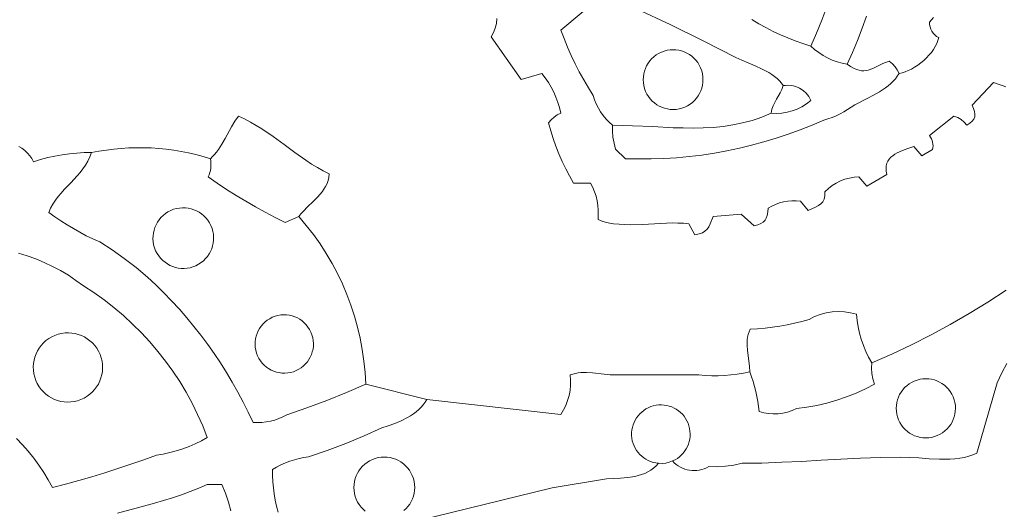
# Model space of a CAD drawing. Header units: inches. Extents: x 36.3 to 71.4, y 17.4 to 61.7.
# Tile 9 of 14: x 47.1 to 58.4, y 32.2 to 37.9. Entities that reach past the tile are written whole.
import ezdxf

# ---------------------------------------------------------------- set-up
doc = ezdxf.new("R2010")
doc.units = ezdxf.units.IN
doc.header["$MEASUREMENT"] = 0
doc.layers.add('10_CLOSED_AREAS', color=7, linetype='CONTINUOUS', lineweight=18)
doc.layers.add('20_EXACT_CIRCLES', color=7, linetype='CONTINUOUS', lineweight=18)

msp = doc.modelspace()

# ---------------------------------------------------------------- linework, layer by layer
at = {"layer": '10_CLOSED_AREAS'}
for points in [[(57.588, 37.875), (57.565, 37.849), (57.544, 37.82), (57.544, 37.793), (57.549, 37.766), (57.557, 37.74), (57.569, 37.716), (57.585, 37.694), (57.603, 37.675), (57.625, 37.658), (57.649, 37.645), (57.64, 37.61), (57.627, 37.575), (57.61, 37.541), (57.589, 37.507), (57.565, 37.473), (57.537, 37.441), (57.508, 37.409), (57.476, 37.379), (57.442, 37.352), (57.407, 37.326), (57.372, 37.302), (57.335, 37.281), (57.299, 37.264), (57.263, 37.249), (57.227, 37.238), (57.193, 37.23), (57.172, 37.199), (57.15, 37.169), (57.124, 37.14), (57.096, 37.113), (57.067, 37.088), (57.035, 37.064), (56.968, 37.019), (56.897, 36.978), (56.825, 36.94), (56.681, 36.87), (56.641, 36.84), (56.599, 36.813), (56.556, 36.787), (56.512, 36.764), (56.466, 36.742), (56.42, 36.723), (56.373, 36.706), (56.325, 36.692), (56.19, 36.633), (56.053, 36.579), (55.915, 36.529), (55.776, 36.483), (55.635, 36.44), (55.494, 36.402), (55.352, 36.368), (55.208, 36.338), (55.064, 36.312), (54.919, 36.29), (54.774, 36.273), (54.628, 36.259), (54.481, 36.25), (54.335, 36.245), (54.188, 36.244), (54.04, 36.247), (53.927, 36.359), (53.908, 36.426), (53.896, 36.495), (53.89, 36.564), (53.892, 36.634), (53.853, 36.668), (53.817, 36.705), (53.784, 36.745), (53.754, 36.787), (53.728, 36.831), (53.704, 36.878), (53.685, 36.925), (53.669, 36.975), (53.613, 37.065), (53.559, 37.156), (53.508, 37.248), (53.46, 37.342), (53.415, 37.438), (53.372, 37.534), (53.332, 37.632), (53.295, 37.731), (53.787, 38.143)], [(53.787, 38.143), (53.295, 37.731), (53.332, 37.632), (53.372, 37.534), (53.415, 37.438), (53.46, 37.342), (53.508, 37.248), (53.559, 37.156), (53.613, 37.065), (53.669, 36.975), (53.685, 36.925), (53.704, 36.878), (53.728, 36.831), (53.754, 36.787), (53.784, 36.745), (53.817, 36.705), (53.853, 36.668), (53.892, 36.634), (54.007, 36.632), (54.122, 36.628), (54.355, 36.617), (54.588, 36.605), (54.704, 36.602), (54.82, 36.6), (54.936, 36.602), (55.051, 36.608), (55.165, 36.619), (55.278, 36.636), (55.39, 36.659), (55.501, 36.689), (55.556, 36.707), (55.61, 36.727), (55.664, 36.749), (55.718, 36.774), (55.728, 36.817), (55.743, 36.858), (55.761, 36.896), (55.782, 36.933), (55.824, 37.007), (55.843, 37.047), (55.858, 37.09), (55.839, 37.118), (55.816, 37.145), (55.789, 37.171), (55.759, 37.195), (55.726, 37.218), (55.69, 37.24), (55.615, 37.28), (55.535, 37.317), (55.455, 37.351), (55.379, 37.384), (55.311, 37.415), (54.935, 37.608), (54.555, 37.793), (54.173, 37.972)], [(54.173, 37.972), (54.555, 37.793), (54.935, 37.608), (55.311, 37.415), (55.379, 37.384), (55.455, 37.351), (55.535, 37.317), (55.615, 37.28), (55.69, 37.24), (55.726, 37.218), (55.759, 37.195), (55.789, 37.171), (55.816, 37.145), (55.839, 37.118), (55.858, 37.09), (55.883, 37.093), (55.908, 37.094), (55.956, 37.09), (56.003, 37.078), (56.046, 37.059), (56.086, 37.033), (56.121, 37.001), (56.151, 36.963), (56.164, 36.942), (56.174, 36.919), (56.126, 36.88), (56.074, 36.847), (56.019, 36.819), (55.962, 36.798), (55.902, 36.782), (55.842, 36.773), (55.78, 36.77), (55.718, 36.774), (55.664, 36.749), (55.61, 36.727), (55.556, 36.707), (55.501, 36.689), (55.39, 36.659), (55.278, 36.636), (55.165, 36.619), (55.051, 36.608), (54.936, 36.602), (54.82, 36.6), (54.704, 36.602), (54.588, 36.605), (54.355, 36.617), (54.122, 36.628), (54.007, 36.632), (53.892, 36.634), (53.89, 36.564), (53.896, 36.495), (53.908, 36.426), (53.927, 36.359), (54.04, 36.247), (54.188, 36.244), (54.335, 36.245), (54.481, 36.25), (54.628, 36.259), (54.774, 36.273), (54.919, 36.29), (55.064, 36.312), (55.208, 36.338), (55.352, 36.368), (55.494, 36.402), (55.635, 36.44), (55.776, 36.483), (55.915, 36.529), (56.053, 36.579), (56.19, 36.633), (56.325, 36.692), (56.373, 36.706), (56.42, 36.723), (56.466, 36.742), (56.512, 36.764), (56.556, 36.787), (56.599, 36.813), (56.641, 36.84), (56.681, 36.87), (56.825, 36.94), (56.897, 36.978), (56.968, 37.019), (57.035, 37.064), (57.067, 37.088), (57.096, 37.113), (57.124, 37.14), (57.15, 37.169), (57.172, 37.199), (57.193, 37.23), (57.172, 37.271), (57.146, 37.308), (57.116, 37.342), (57.08, 37.371), (57.007, 37.343), (56.945, 37.314), (56.89, 37.288), (56.838, 37.269), (56.812, 37.264), (56.786, 37.261), (56.759, 37.262), (56.731, 37.267), (56.701, 37.276), (56.669, 37.29), (56.634, 37.31), (56.596, 37.336), (56.537, 37.348), (56.479, 37.364), (56.423, 37.384), (56.369, 37.409), (56.317, 37.438), (56.267, 37.47), (56.219, 37.507), (56.174, 37.546), (56.085, 37.574), (55.997, 37.605), (55.911, 37.639), (55.825, 37.676), (55.741, 37.715), (55.658, 37.758), (55.577, 37.804), (55.497, 37.852)], [(55.497, 37.852), (55.577, 37.804), (55.658, 37.758), (55.741, 37.715), (55.825, 37.676), (55.911, 37.639), (55.997, 37.605), (56.085, 37.574), (56.174, 37.546), (56.243, 37.695), (56.304, 37.846), (56.359, 37.999)], [(56.359, 37.999), (56.304, 37.846), (56.243, 37.695), (56.174, 37.546), (56.219, 37.507), (56.267, 37.47), (56.317, 37.438), (56.369, 37.409), (56.423, 37.384), (56.479, 37.364), (56.537, 37.348), (56.596, 37.336), (56.657, 37.473), (56.714, 37.611), (56.767, 37.751), (56.817, 37.892)], [(56.817, 37.892), (56.767, 37.751), (56.714, 37.611), (56.657, 37.473), (56.596, 37.336), (56.634, 37.31), (56.669, 37.29), (56.701, 37.276), (56.731, 37.267), (56.759, 37.262), (56.786, 37.261), (56.812, 37.264), (56.838, 37.269), (56.89, 37.288), (56.945, 37.314), (57.007, 37.343), (57.08, 37.371), (57.116, 37.342), (57.146, 37.308), (57.172, 37.271), (57.193, 37.23), (57.227, 37.238), (57.263, 37.249), (57.299, 37.264), (57.335, 37.281), (57.372, 37.302), (57.407, 37.326), (57.442, 37.352), (57.476, 37.379), (57.508, 37.409), (57.537, 37.441), (57.565, 37.473), (57.589, 37.507), (57.61, 37.541), (57.627, 37.575), (57.64, 37.61), (57.649, 37.645), (57.625, 37.658), (57.603, 37.675), (57.585, 37.694), (57.569, 37.716), (57.557, 37.74), (57.549, 37.766), (57.544, 37.793), (57.544, 37.82), (57.565, 37.849), (57.588, 37.875)], [(52.558, 37.862), (52.553, 37.807), (52.54, 37.753), (52.521, 37.701), (52.494, 37.652), (52.839, 37.16), (53.078, 37.23), (53.116, 37.179), (53.152, 37.126), (53.184, 37.072), (53.213, 37.015), (53.239, 36.957), (53.261, 36.897), (53.28, 36.836), (53.295, 36.774), (53.255, 36.753), (53.217, 36.727), (53.184, 36.697), (53.155, 36.662), (53.179, 36.57), (53.207, 36.48), (53.239, 36.391), (53.273, 36.303), (53.311, 36.217), (53.352, 36.132), (53.396, 36.048), (53.443, 35.966), (53.639, 35.966), (53.664, 35.917), (53.684, 35.867), (53.701, 35.815), (53.714, 35.762), (53.722, 35.709), (53.727, 35.654), (53.727, 35.6), (53.724, 35.545), (53.781, 35.524), (53.842, 35.509), (53.904, 35.498), (53.968, 35.491), (54.034, 35.487), (54.102, 35.486), (54.238, 35.49), (54.376, 35.498), (54.512, 35.505), (54.579, 35.507), (54.644, 35.506), (54.708, 35.503), (54.77, 35.496), (54.84, 35.369), (54.889, 35.38), (54.927, 35.394), (54.956, 35.413), (54.98, 35.435), (54.999, 35.463), (55.016, 35.497), (55.051, 35.58), (55.374, 35.609), (55.521, 35.475), (55.565, 35.486), (55.6, 35.5), (55.627, 35.517), (55.648, 35.537), (55.662, 35.563), (55.672, 35.594), (55.679, 35.633), (55.683, 35.678), (55.726, 35.702), (55.77, 35.721), (55.816, 35.737), (55.862, 35.749), (55.91, 35.756), (55.958, 35.76), (56.007, 35.76), (56.055, 35.756), (56.146, 35.65), (56.23, 35.687), (56.263, 35.706), (56.291, 35.726), (56.313, 35.751), (56.322, 35.765), (56.329, 35.781), (56.334, 35.799), (56.337, 35.819), (56.339, 35.867), (56.379, 35.905), (56.422, 35.938), (56.468, 35.967), (56.517, 35.991), (56.568, 36.01), (56.62, 36.024), (56.674, 36.033), (56.729, 36.037), (56.821, 35.931), (57.052, 36.065), (57.045, 36.102), (57.042, 36.136), (57.045, 36.167), (57.052, 36.195), (57.064, 36.22), (57.079, 36.243), (57.098, 36.264), (57.12, 36.282), (57.145, 36.299), (57.172, 36.315), (57.231, 36.342), (57.295, 36.366), (57.361, 36.388), (57.453, 36.282), (57.579, 36.353), (57.583, 36.374), (57.584, 36.395), (57.583, 36.416), (57.579, 36.437), (57.574, 36.458), (57.566, 36.477), (57.556, 36.496), (57.544, 36.514), (57.825, 36.739), (57.868, 36.723), (57.908, 36.699), (57.943, 36.669), (57.972, 36.634), (58.009, 36.657), (58.036, 36.681), (58.054, 36.705), (58.064, 36.731), (58.066, 36.759), (58.062, 36.791), (58.051, 36.826), (58.035, 36.865), (58.281, 37.125), (58.356, 37.099), (58.39, 37.086), (58.422, 37.077)], [(58.422, 37.077), (58.39, 37.086), (58.356, 37.099), (58.281, 37.125), (58.035, 36.865), (58.051, 36.826), (58.062, 36.791), (58.066, 36.759), (58.064, 36.731), (58.054, 36.705), (58.036, 36.681), (58.009, 36.657), (57.972, 36.634), (57.943, 36.669), (57.908, 36.699), (57.868, 36.723), (57.825, 36.739), (57.544, 36.514), (57.556, 36.496), (57.566, 36.477), (57.574, 36.458), (57.579, 36.437), (57.583, 36.416), (57.584, 36.395), (57.583, 36.374), (57.579, 36.353), (57.453, 36.282), (57.361, 36.388), (57.295, 36.366), (57.231, 36.342), (57.172, 36.315), (57.145, 36.299), (57.12, 36.282), (57.098, 36.264), (57.079, 36.243), (57.064, 36.22), (57.052, 36.195), (57.045, 36.167), (57.042, 36.136), (57.045, 36.102), (57.052, 36.065), (56.821, 35.931), (56.729, 36.037), (56.674, 36.033), (56.62, 36.024), (56.568, 36.01), (56.517, 35.991), (56.468, 35.967), (56.422, 35.938), (56.379, 35.905), (56.339, 35.867), (56.337, 35.819), (56.334, 35.799), (56.329, 35.781), (56.322, 35.765), (56.313, 35.751), (56.291, 35.726), (56.263, 35.706), (56.23, 35.687), (56.146, 35.65), (56.055, 35.756), (56.007, 35.76), (55.958, 35.76), (55.91, 35.756), (55.862, 35.749), (55.816, 35.737), (55.77, 35.721), (55.726, 35.702), (55.683, 35.678), (55.679, 35.633), (55.672, 35.594), (55.662, 35.563), (55.648, 35.537), (55.627, 35.517), (55.6, 35.5), (55.565, 35.486), (55.521, 35.475), (55.374, 35.609), (55.051, 35.58), (55.016, 35.497), (54.999, 35.463), (54.98, 35.435), (54.956, 35.413), (54.927, 35.394), (54.889, 35.38), (54.84, 35.369), (54.77, 35.496), (54.708, 35.503), (54.644, 35.506), (54.579, 35.507), (54.512, 35.505), (54.376, 35.498), (54.238, 35.49), (54.102, 35.486), (54.034, 35.487), (53.968, 35.491), (53.904, 35.498), (53.842, 35.509), (53.781, 35.524), (53.724, 35.545), (53.727, 35.6), (53.727, 35.654), (53.722, 35.709), (53.714, 35.762), (53.701, 35.815), (53.684, 35.867), (53.664, 35.917), (53.639, 35.966), (53.443, 35.966), (53.396, 36.048), (53.352, 36.132), (53.311, 36.217), (53.273, 36.303), (53.239, 36.391), (53.207, 36.48), (53.179, 36.57), (53.155, 36.662), (53.184, 36.697), (53.217, 36.727), (53.255, 36.753), (53.295, 36.774), (53.28, 36.836), (53.261, 36.897), (53.239, 36.957), (53.213, 37.015), (53.184, 37.072), (53.152, 37.126), (53.116, 37.179), (53.078, 37.23), (52.839, 37.16), (52.494, 37.652), (52.521, 37.701), (52.54, 37.753), (52.553, 37.807), (52.558, 37.862)], [(47.051, 36.389), (47.086, 36.367), (47.119, 36.341), (47.149, 36.313), (47.176, 36.282), (47.2, 36.248), (47.221, 36.212), (47.302, 36.238), (47.384, 36.26), (47.467, 36.278), (47.55, 36.293), (47.634, 36.305), (47.718, 36.313), (47.803, 36.317), (47.888, 36.318), (47.973, 36.334), (48.059, 36.347), (48.145, 36.358), (48.231, 36.366), (48.318, 36.372), (48.404, 36.374), (48.491, 36.374), (48.577, 36.371), (48.663, 36.365), (48.749, 36.356), (48.835, 36.345), (48.92, 36.331), (49.005, 36.314), (49.09, 36.295), (49.174, 36.272), (49.257, 36.247), (49.283, 36.271), (49.306, 36.296), (49.329, 36.324), (49.35, 36.353), (49.389, 36.416), (49.426, 36.482), (49.499, 36.616), (49.538, 36.68), (49.58, 36.739), (49.65, 36.706), (49.719, 36.67), (49.786, 36.631), (49.851, 36.59), (49.98, 36.502), (50.106, 36.411), (50.232, 36.318), (50.359, 36.229), (50.424, 36.186), (50.49, 36.145), (50.558, 36.107), (50.627, 36.072), (50.623, 36.032), (50.614, 35.995), (50.602, 35.96), (50.585, 35.927), (50.566, 35.895), (50.544, 35.865), (50.494, 35.807), (50.438, 35.751), (50.381, 35.696), (50.325, 35.64), (50.299, 35.61), (50.275, 35.58), (50.362, 35.478), (50.444, 35.373), (50.521, 35.265), (50.593, 35.153), (50.66, 35.039), (50.722, 34.923), (50.778, 34.803), (50.83, 34.682), (50.876, 34.558), (50.918, 34.433), (50.953, 34.306), (50.983, 34.177), (51.008, 34.046), (51.027, 33.915), (51.04, 33.782), (51.048, 33.649), (51.75, 33.473), (53.295, 33.299), (53.326, 33.351), (53.352, 33.404), (53.373, 33.46), (53.39, 33.517), (53.401, 33.575), (53.407, 33.635), (53.408, 33.694), (53.404, 33.754), (53.433, 33.765), (53.464, 33.772), (53.495, 33.778), (53.526, 33.781), (53.592, 33.782), (53.659, 33.778), (53.795, 33.763), (53.862, 33.757), (53.927, 33.754), (54.886, 33.754), (54.96, 33.748), (55.034, 33.745), (55.107, 33.745), (55.181, 33.748), (55.254, 33.754), (55.327, 33.763), (55.4, 33.775), (55.472, 33.789), (55.469, 33.853), (55.461, 33.916), (55.445, 34.038), (55.441, 34.098), (55.443, 34.159), (55.447, 34.189), (55.454, 34.22), (55.464, 34.25), (55.477, 34.281), (55.563, 34.287), (55.648, 34.295), (55.734, 34.305), (55.819, 34.318), (55.904, 34.334), (55.988, 34.352), (56.072, 34.372), (56.155, 34.395), (56.219, 34.427), (56.285, 34.452), (56.353, 34.47), (56.422, 34.481), (56.492, 34.485), (56.562, 34.482), (56.632, 34.472), (56.701, 34.455), (56.709, 34.381), (56.72, 34.308), (56.736, 34.236), (56.756, 34.165), (56.781, 34.095), (56.809, 34.026), (56.841, 33.96), (56.877, 33.895), (57.108, 33.995), (57.336, 34.103), (57.561, 34.216), (57.783, 34.336), (58.001, 34.462), (58.215, 34.595), (58.426, 34.733)], [(50.039, 32.174), (50.021, 32.243), (50.005, 32.312), (49.993, 32.382), (49.983, 32.453), (49.977, 32.523), (49.973, 32.594), (49.973, 32.666), (50.021, 32.693), (50.071, 32.718), (50.122, 32.74), (50.173, 32.759), (50.226, 32.777), (50.279, 32.791), (50.333, 32.803), (50.388, 32.812), (50.604, 32.884), (50.817, 32.964), (51.028, 33.051), (51.234, 33.146), (51.306, 33.169), (51.381, 33.195), (51.457, 33.227), (51.53, 33.264), (51.565, 33.284), (51.598, 33.306), (51.63, 33.329), (51.659, 33.355), (51.687, 33.382), (51.711, 33.41), (51.732, 33.441), (51.75, 33.473), (51.048, 33.649), (50.824, 33.551), (50.598, 33.46), (50.369, 33.374), (50.138, 33.295), (50.093, 33.271), (50.046, 33.251), (49.999, 33.235), (49.95, 33.222), (49.9, 33.212), (49.85, 33.207), (49.8, 33.205), (49.749, 33.206), (49.694, 33.325), (49.635, 33.442), (49.574, 33.557), (49.51, 33.671), (49.444, 33.783), (49.374, 33.893), (49.302, 34.001), (49.227, 34.107), (49.149, 34.212), (49.068, 34.314), (48.985, 34.414), (48.9, 34.512), (48.811, 34.609), (48.721, 34.702), (48.628, 34.794), (48.532, 34.883), (48.402, 34.994), (48.266, 35.098), (48.126, 35.196), (47.982, 35.288), (47.905, 35.323), (47.828, 35.36), (47.753, 35.4), (47.679, 35.441), (47.606, 35.485), (47.535, 35.531), (47.465, 35.579), (47.396, 35.629), (47.417, 35.678), (47.443, 35.724), (47.472, 35.768), (47.503, 35.811), (47.537, 35.851), (47.573, 35.891), (47.648, 35.969), (47.721, 36.048), (47.756, 36.088), (47.789, 36.13), (47.819, 36.173), (47.846, 36.219), (47.869, 36.267), (47.888, 36.318), (47.803, 36.317), (47.718, 36.313), (47.634, 36.305), (47.55, 36.293), (47.467, 36.278), (47.384, 36.26), (47.302, 36.238), (47.221, 36.212), (47.2, 36.248), (47.176, 36.282), (47.149, 36.313), (47.119, 36.341), (47.086, 36.367), (47.051, 36.389)], [(47.045, 35.159), (47.146, 35.128), (47.245, 35.092), (47.342, 35.051), (47.437, 35.006), (47.53, 34.957), (47.621, 34.903), (47.709, 34.845), (47.794, 34.783), (47.916, 34.704), (48.033, 34.62), (48.147, 34.531), (48.256, 34.439), (48.362, 34.341), (48.463, 34.24), (48.56, 34.135), (48.653, 34.026), (48.741, 33.913), (48.825, 33.797), (48.904, 33.677), (48.977, 33.554), (49.046, 33.428), (49.11, 33.299), (49.169, 33.167), (49.222, 33.033), (49.154, 32.995), (49.083, 32.961), (49.012, 32.931), (48.939, 32.904), (48.865, 32.88), (48.79, 32.86), (48.714, 32.843), (48.637, 32.83), (48.489, 32.776), (48.341, 32.725), (48.192, 32.675), (48.042, 32.627), (47.892, 32.581), (47.741, 32.537), (47.589, 32.495), (47.437, 32.455), (47.389, 32.544), (47.337, 32.63), (47.281, 32.714), (47.222, 32.796), (47.159, 32.874), (47.093, 32.95), (47.023, 33.023)], [(58.426, 34.733), (58.215, 34.595), (58.001, 34.462), (57.783, 34.336), (57.561, 34.216), (57.336, 34.103), (57.108, 33.995), (56.877, 33.895), (56.875, 33.832), (56.88, 33.77), (56.892, 33.709), (56.911, 33.649), (56.805, 33.595), (56.697, 33.545), (56.587, 33.502), (56.475, 33.463), (56.361, 33.431), (56.246, 33.403), (56.129, 33.382), (56.011, 33.366), (55.96, 33.343), (55.907, 33.326), (55.853, 33.314), (55.798, 33.307), (55.743, 33.305), (55.688, 33.309), (55.633, 33.318), (55.579, 33.333), (55.573, 33.391), (55.565, 33.45), (55.542, 33.565), (55.511, 33.678), (55.493, 33.734), (55.472, 33.789), (55.4, 33.775), (55.327, 33.763), (55.254, 33.754), (55.181, 33.748), (55.107, 33.745), (55.034, 33.745), (54.96, 33.748), (54.886, 33.754), (53.927, 33.754), (53.862, 33.757), (53.795, 33.763), (53.659, 33.778), (53.592, 33.782), (53.526, 33.781), (53.495, 33.778), (53.464, 33.772), (53.433, 33.765), (53.404, 33.754), (53.408, 33.694), (53.407, 33.635), (53.401, 33.575), (53.39, 33.517), (53.373, 33.46), (53.352, 33.404), (53.326, 33.351), (53.295, 33.299), (51.75, 33.473), (51.732, 33.441), (51.711, 33.41), (51.687, 33.382), (51.659, 33.355), (51.63, 33.329), (51.598, 33.306), (51.565, 33.284), (51.53, 33.264), (51.457, 33.227), (51.381, 33.195), (51.306, 33.169), (51.234, 33.146), (51.028, 33.051), (50.817, 32.964), (50.604, 32.884), (50.388, 32.812), (50.333, 32.803), (50.279, 32.791), (50.226, 32.777), (50.173, 32.759), (50.122, 32.74), (50.071, 32.718), (50.021, 32.693), (49.973, 32.666), (49.973, 32.594), (49.977, 32.523), (49.983, 32.453), (49.993, 32.382), (50.005, 32.312), (50.021, 32.243), (50.039, 32.174)], [(58.435, 33.888), (58.377, 33.777), (58.324, 33.663), (58.089, 32.854), (58.044, 32.833), (57.996, 32.817), (57.945, 32.804), (57.891, 32.795), (57.835, 32.789), (57.777, 32.785), (57.658, 32.784), (57.538, 32.789), (57.421, 32.797), (57.309, 32.803), (57.206, 32.806), (56.977, 32.803), (56.749, 32.795), (56.521, 32.784), (56.294, 32.771), (56.067, 32.758), (55.84, 32.747), (55.613, 32.739), (55.386, 32.736), (55.29, 32.714), (55.194, 32.701), (55.097, 32.696), (54.999, 32.699), (54.973, 32.685), (54.946, 32.673), (54.919, 32.664), (54.891, 32.657), (54.863, 32.653), (54.835, 32.651), (54.807, 32.652), (54.779, 32.655), (54.752, 32.66), (54.725, 32.668), (54.698, 32.678), (54.673, 32.69), (54.648, 32.705), (54.625, 32.722), (54.603, 32.741), (54.583, 32.763), (54.544, 32.749), (54.504, 32.739), (54.463, 32.735), (54.422, 32.736), (54.394, 32.705), (54.364, 32.679), (54.332, 32.656), (54.298, 32.636), (54.262, 32.619), (54.225, 32.605), (54.187, 32.594), (54.147, 32.584), (54.066, 32.571), (53.983, 32.564), (53.821, 32.557), (53.195, 32.452), (51.457, 32.026)], [(51.457, 32.026), (53.195, 32.452), (53.821, 32.557), (53.983, 32.564), (54.066, 32.571), (54.147, 32.584), (54.187, 32.594), (54.225, 32.605), (54.262, 32.619), (54.298, 32.636), (54.332, 32.656), (54.364, 32.679), (54.394, 32.705), (54.422, 32.736), (54.39, 32.74), (54.36, 32.746), (54.33, 32.756), (54.302, 32.767), (54.276, 32.782), (54.251, 32.798), (54.227, 32.817), (54.205, 32.837), (54.185, 32.86), (54.168, 32.884), (54.152, 32.91), (54.139, 32.937), (54.128, 32.965), (54.119, 32.995), (54.114, 33.025), (54.111, 33.057), (54.111, 33.089), (54.114, 33.12), (54.12, 33.15), (54.128, 33.179), (54.139, 33.207), (54.152, 33.234), (54.168, 33.26), (54.185, 33.284), (54.205, 33.306), (54.227, 33.327), (54.251, 33.346), (54.276, 33.362), (54.303, 33.377), (54.331, 33.389), (54.361, 33.398), (54.392, 33.405), (54.423, 33.408), (54.454, 33.409), (54.485, 33.407), (54.515, 33.403), (54.544, 33.395), (54.573, 33.385), (54.6, 33.373), (54.626, 33.358), (54.651, 33.341), (54.674, 33.322), (54.696, 33.301), (54.715, 33.278), (54.733, 33.253), (54.748, 33.226), (54.761, 33.198), (54.771, 33.168), (54.779, 33.137), (54.783, 33.107), (54.785, 33.076), (54.784, 33.045), (54.78, 33.015), (54.774, 32.986), (54.765, 32.957), (54.754, 32.93), (54.74, 32.903), (54.724, 32.878), (54.705, 32.854), (54.685, 32.832), (54.662, 32.811), (54.638, 32.793), (54.611, 32.777), (54.583, 32.763), (54.603, 32.741), (54.625, 32.722), (54.648, 32.705), (54.673, 32.69), (54.698, 32.678), (54.725, 32.668), (54.752, 32.66), (54.779, 32.655), (54.807, 32.652), (54.835, 32.651), (54.863, 32.653), (54.891, 32.657), (54.919, 32.664), (54.946, 32.673), (54.973, 32.685), (54.999, 32.699), (55.097, 32.696), (55.194, 32.701), (55.29, 32.714), (55.386, 32.736), (55.613, 32.739), (55.84, 32.747), (56.067, 32.758), (56.294, 32.771), (56.521, 32.784), (56.749, 32.795), (56.977, 32.803), (57.206, 32.806), (57.309, 32.803), (57.421, 32.797), (57.538, 32.789), (57.658, 32.784), (57.777, 32.785), (57.835, 32.789), (57.891, 32.795), (57.945, 32.804), (57.996, 32.817), (58.044, 32.833), (58.089, 32.854), (58.324, 33.663), (58.377, 33.777), (58.435, 33.888)], [(48.189, 32.162), (48.401, 32.22), (48.613, 32.277), (48.822, 32.339), (48.924, 32.373), (49.026, 32.409), (49.125, 32.448), (49.222, 32.49), (49.391, 32.49), (49.431, 32.391), (49.465, 32.289), (49.493, 32.186)]]:
    msp.add_lwpolyline(points, dxfattribs=at)
for points in [[(55.858, 37.09), (55.843, 37.047), (55.824, 37.007), (55.782, 36.933), (55.761, 36.896), (55.743, 36.858), (55.728, 36.817), (55.718, 36.774), (55.78, 36.77), (55.842, 36.773), (55.902, 36.782), (55.962, 36.798), (56.019, 36.819), (56.074, 36.847), (56.126, 36.88), (56.174, 36.919), (56.164, 36.942), (56.151, 36.963), (56.121, 37.001), (56.086, 37.033), (56.046, 37.059), (56.003, 37.078), (55.956, 37.09), (55.908, 37.094), (55.883, 37.093)], [(50.275, 35.58), (50.299, 35.61), (50.325, 35.64), (50.381, 35.696), (50.438, 35.751), (50.494, 35.807), (50.544, 35.865), (50.566, 35.895), (50.585, 35.927), (50.602, 35.96), (50.614, 35.995), (50.623, 36.032), (50.627, 36.072), (50.558, 36.107), (50.49, 36.145), (50.424, 36.186), (50.359, 36.229), (50.232, 36.318), (50.106, 36.411), (49.98, 36.502), (49.851, 36.59), (49.786, 36.631), (49.719, 36.67), (49.65, 36.706), (49.58, 36.739), (49.538, 36.68), (49.499, 36.616), (49.426, 36.482), (49.389, 36.416), (49.35, 36.353), (49.329, 36.324), (49.306, 36.296), (49.283, 36.271), (49.257, 36.247), (49.262, 36.22), (49.264, 36.194), (49.264, 36.167), (49.261, 36.14), (49.257, 36.113), (49.25, 36.087), (49.242, 36.062), (49.231, 36.037), (49.337, 35.964), (49.445, 35.893), (49.554, 35.824), (49.665, 35.757), (49.776, 35.693), (49.889, 35.631), (50.003, 35.571), (50.119, 35.513)], [(50.275, 35.58), (50.119, 35.513), (50.003, 35.571), (49.889, 35.631), (49.776, 35.693), (49.665, 35.757), (49.554, 35.824), (49.445, 35.893), (49.337, 35.964), (49.231, 36.037), (49.242, 36.062), (49.25, 36.087), (49.257, 36.113), (49.261, 36.14), (49.264, 36.167), (49.264, 36.194), (49.262, 36.22), (49.257, 36.247), (49.174, 36.272), (49.09, 36.295), (49.005, 36.314), (48.92, 36.331), (48.835, 36.345), (48.749, 36.356), (48.663, 36.365), (48.577, 36.371), (48.491, 36.374), (48.404, 36.374), (48.318, 36.372), (48.231, 36.366), (48.145, 36.358), (48.059, 36.347), (47.973, 36.334), (47.888, 36.318), (47.869, 36.267), (47.846, 36.219), (47.819, 36.173), (47.789, 36.13), (47.756, 36.088), (47.721, 36.048), (47.648, 35.969), (47.573, 35.891), (47.537, 35.851), (47.503, 35.811), (47.472, 35.768), (47.443, 35.724), (47.417, 35.678), (47.396, 35.629), (47.465, 35.579), (47.535, 35.531), (47.606, 35.485), (47.679, 35.441), (47.753, 35.4), (47.828, 35.36), (47.905, 35.323), (47.982, 35.288), (48.126, 35.196), (48.266, 35.098), (48.402, 34.994), (48.532, 34.883), (48.628, 34.794), (48.721, 34.702), (48.811, 34.609), (48.9, 34.512), (48.985, 34.414), (49.068, 34.314), (49.149, 34.212), (49.227, 34.107), (49.302, 34.001), (49.374, 33.893), (49.444, 33.783), (49.51, 33.671), (49.574, 33.557), (49.635, 33.442), (49.694, 33.325), (49.749, 33.206), (49.8, 33.205), (49.85, 33.207), (49.9, 33.212), (49.95, 33.222), (49.999, 33.235), (50.046, 33.251), (50.093, 33.271), (50.138, 33.295), (50.369, 33.374), (50.598, 33.46), (50.824, 33.551), (51.048, 33.649), (51.04, 33.782), (51.027, 33.915), (51.008, 34.046), (50.983, 34.177), (50.953, 34.306), (50.918, 34.433), (50.876, 34.558), (50.83, 34.682), (50.778, 34.803), (50.722, 34.923), (50.66, 35.039), (50.593, 35.153), (50.521, 35.265), (50.444, 35.373), (50.362, 35.478)], [(56.911, 33.649), (56.892, 33.709), (56.88, 33.77), (56.875, 33.832), (56.877, 33.895), (56.841, 33.96), (56.809, 34.026), (56.781, 34.095), (56.756, 34.165), (56.736, 34.236), (56.72, 34.308), (56.709, 34.381), (56.701, 34.455), (56.632, 34.472), (56.562, 34.482), (56.492, 34.485), (56.422, 34.481), (56.353, 34.47), (56.285, 34.452), (56.219, 34.427), (56.155, 34.395), (56.072, 34.372), (55.988, 34.352), (55.904, 34.334), (55.819, 34.318), (55.734, 34.305), (55.648, 34.295), (55.563, 34.287), (55.477, 34.281), (55.464, 34.25), (55.454, 34.22), (55.447, 34.189), (55.443, 34.159), (55.441, 34.098), (55.445, 34.038), (55.461, 33.916), (55.469, 33.853), (55.472, 33.789), (55.493, 33.734), (55.511, 33.678), (55.542, 33.565), (55.565, 33.45), (55.573, 33.391), (55.579, 33.333), (55.633, 33.318), (55.688, 33.309), (55.743, 33.305), (55.798, 33.307), (55.853, 33.314), (55.907, 33.326), (55.96, 33.343), (56.011, 33.366), (56.129, 33.382), (56.246, 33.403), (56.361, 33.431), (56.475, 33.463), (56.587, 33.502), (56.697, 33.545), (56.805, 33.595)]]:
    msp.add_lwpolyline(points, close=True, dxfattribs=at)
at = {"layer": '20_EXACT_CIRCLES'}
for points in [[(54.272, 37.024), (54.259, 37.058), (54.251, 37.091), (54.246, 37.125), (54.244, 37.158), (54.246, 37.192), (54.25, 37.225), (54.258, 37.257), (54.269, 37.288), (54.283, 37.318), (54.3, 37.347), (54.319, 37.374), (54.341, 37.399), (54.366, 37.422), (54.393, 37.443), (54.422, 37.461), (54.454, 37.476), (54.487, 37.488), (54.521, 37.497), (54.554, 37.502), (54.588, 37.504), (54.621, 37.502), (54.654, 37.497), (54.686, 37.49), (54.718, 37.479), (54.748, 37.465), (54.776, 37.448), (54.803, 37.429), (54.828, 37.407), (54.851, 37.382), (54.872, 37.355), (54.89, 37.326), (54.906, 37.294), (54.918, 37.261), (54.926, 37.227), (54.932, 37.193), (54.933, 37.16), (54.932, 37.126), (54.927, 37.094), (54.919, 37.061), (54.908, 37.03), (54.894, 37), (54.878, 36.971), (54.858, 36.944), (54.836, 36.919), (54.812, 36.896), (54.785, 36.876), (54.755, 36.857), (54.723, 36.842), (54.69, 36.83), (54.657, 36.821), (54.623, 36.816), (54.589, 36.814), (54.556, 36.816), (54.523, 36.821), (54.491, 36.829), (54.46, 36.84), (54.43, 36.853), (54.401, 36.87), (54.374, 36.89), (54.349, 36.912), (54.326, 36.936), (54.305, 36.963), (54.287, 36.993)], [(48.627, 35.187), (48.614, 35.221), (48.604, 35.254), (48.598, 35.288), (48.596, 35.323), (48.597, 35.357), (48.601, 35.39), (48.608, 35.423), (48.618, 35.455), (48.631, 35.486), (48.647, 35.515), (48.666, 35.543), (48.688, 35.569), (48.713, 35.593), (48.74, 35.615), (48.769, 35.634), (48.801, 35.65), (48.834, 35.664), (48.868, 35.673), (48.902, 35.679), (48.936, 35.682), (48.97, 35.681), (49.003, 35.677), (49.036, 35.67), (49.068, 35.659), (49.099, 35.646), (49.128, 35.63), (49.156, 35.611), (49.182, 35.589), (49.206, 35.565), (49.228, 35.538), (49.247, 35.509), (49.264, 35.477), (49.277, 35.444), (49.286, 35.41), (49.292, 35.376), (49.295, 35.342), (49.294, 35.308), (49.29, 35.274), (49.283, 35.241), (49.273, 35.209), (49.26, 35.179), (49.243, 35.149), (49.224, 35.121), (49.203, 35.095), (49.178, 35.071), (49.151, 35.049), (49.122, 35.03), (49.09, 35.014), (49.057, 35.001), (49.023, 34.991), (48.989, 34.985), (48.955, 34.982), (48.921, 34.983), (48.888, 34.987), (48.855, 34.994), (48.823, 35.005), (48.792, 35.018), (48.762, 35.034), (48.735, 35.053), (48.708, 35.075), (48.684, 35.099), (48.663, 35.126), (48.644, 35.156)], [(49.789, 34.006), (49.78, 34.039), (49.774, 34.073), (49.772, 34.106), (49.773, 34.139), (49.777, 34.171), (49.785, 34.203), (49.795, 34.233), (49.808, 34.263), (49.824, 34.291), (49.842, 34.317), (49.864, 34.342), (49.887, 34.365), (49.913, 34.385), (49.941, 34.403), (49.971, 34.419), (50.003, 34.431), (50.036, 34.44), (50.07, 34.446), (50.103, 34.448), (50.136, 34.447), (50.168, 34.443), (50.2, 34.436), (50.23, 34.425), (50.26, 34.412), (50.288, 34.396), (50.314, 34.378), (50.339, 34.357), (50.362, 34.333), (50.382, 34.307), (50.4, 34.279), (50.416, 34.249), (50.428, 34.217), (50.437, 34.184), (50.443, 34.151), (50.445, 34.118), (50.444, 34.085), (50.44, 34.052), (50.432, 34.021), (50.422, 33.99), (50.409, 33.961), (50.393, 33.932), (50.375, 33.906), (50.354, 33.881), (50.33, 33.859), (50.304, 33.838), (50.276, 33.82), (50.246, 33.805), (50.214, 33.792), (50.181, 33.783), (50.148, 33.778), (50.115, 33.775), (50.082, 33.776), (50.049, 33.781), (50.018, 33.788), (49.987, 33.798), (49.957, 33.811), (49.929, 33.827), (49.903, 33.846), (49.878, 33.867), (49.855, 33.89), (49.835, 33.916), (49.817, 33.944), (49.802, 33.974)], [(47.246, 33.691), (47.233, 33.729), (47.224, 33.768), (47.218, 33.808), (47.217, 33.847), (47.219, 33.885), (47.226, 33.923), (47.235, 33.96), (47.249, 33.996), (47.265, 34.031), (47.285, 34.064), (47.308, 34.095), (47.334, 34.123), (47.363, 34.15), (47.395, 34.173), (47.429, 34.194), (47.466, 34.211), (47.505, 34.224), (47.544, 34.233), (47.583, 34.239), (47.622, 34.24), (47.661, 34.237), (47.699, 34.231), (47.736, 34.222), (47.772, 34.208), (47.807, 34.192), (47.839, 34.172), (47.87, 34.149), (47.899, 34.123), (47.925, 34.094), (47.949, 34.062), (47.969, 34.028), (47.986, 33.991), (48, 33.952), (48.009, 33.913), (48.014, 33.874), (48.016, 33.835), (48.013, 33.796), (48.007, 33.758), (47.997, 33.721), (47.984, 33.685), (47.967, 33.65), (47.947, 33.618), (47.924, 33.587), (47.898, 33.558), (47.869, 33.532), (47.838, 33.508), (47.803, 33.488), (47.766, 33.471), (47.727, 33.457), (47.688, 33.448), (47.649, 33.443), (47.61, 33.441), (47.572, 33.444), (47.534, 33.45), (47.496, 33.46), (47.461, 33.473), (47.426, 33.49), (47.393, 33.51), (47.362, 33.533), (47.334, 33.559), (47.307, 33.588), (47.284, 33.619), (47.263, 33.654)], [(57.186, 33.237), (57.175, 33.27), (57.166, 33.303), (57.161, 33.337), (57.16, 33.37), (57.161, 33.403), (57.166, 33.436), (57.174, 33.467), (57.185, 33.498), (57.199, 33.528), (57.215, 33.556), (57.234, 33.583), (57.256, 33.608), (57.281, 33.63), (57.308, 33.651), (57.337, 33.669), (57.368, 33.684), (57.401, 33.696), (57.434, 33.704), (57.468, 33.709), (57.501, 33.711), (57.534, 33.709), (57.567, 33.704), (57.599, 33.697), (57.629, 33.686), (57.659, 33.672), (57.687, 33.655), (57.714, 33.636), (57.739, 33.614), (57.762, 33.59), (57.782, 33.563), (57.8, 33.534), (57.815, 33.502), (57.827, 33.469), (57.836, 33.436), (57.841, 33.403), (57.842, 33.369), (57.84, 33.336), (57.836, 33.304), (57.828, 33.272), (57.817, 33.241), (57.803, 33.211), (57.787, 33.183), (57.767, 33.156), (57.745, 33.132), (57.721, 33.109), (57.694, 33.088), (57.665, 33.07), (57.633, 33.055), (57.601, 33.043), (57.567, 33.035), (57.534, 33.03), (57.501, 33.028), (57.468, 33.03), (57.435, 33.035), (57.403, 33.043), (57.372, 33.054), (57.343, 33.067), (57.314, 33.084), (57.288, 33.103), (57.263, 33.125), (57.24, 33.15), (57.22, 33.176), (57.202, 33.206)], [(54.583, 32.763), (54.611, 32.777), (54.638, 32.793), (54.662, 32.811), (54.685, 32.832), (54.705, 32.854), (54.724, 32.878), (54.74, 32.903), (54.754, 32.93), (54.765, 32.957), (54.774, 32.986), (54.78, 33.015), (54.784, 33.045), (54.785, 33.076), (54.783, 33.107), (54.779, 33.137), (54.771, 33.168), (54.761, 33.198), (54.748, 33.226), (54.733, 33.253), (54.715, 33.278), (54.696, 33.301), (54.674, 33.322), (54.651, 33.341), (54.626, 33.358), (54.6, 33.373), (54.573, 33.385), (54.544, 33.395), (54.515, 33.403), (54.485, 33.407), (54.454, 33.409), (54.423, 33.408), (54.392, 33.405), (54.361, 33.398), (54.331, 33.389), (54.303, 33.377), (54.276, 33.362), (54.251, 33.346), (54.227, 33.327), (54.205, 33.306), (54.185, 33.284), (54.168, 33.26), (54.152, 33.234), (54.139, 33.207), (54.128, 33.179), (54.12, 33.15), (54.114, 33.12), (54.111, 33.089), (54.111, 33.057), (54.114, 33.025), (54.119, 32.995), (54.128, 32.965), (54.139, 32.937), (54.152, 32.91), (54.168, 32.884), (54.185, 32.86), (54.205, 32.837), (54.227, 32.817), (54.251, 32.798), (54.276, 32.782), (54.302, 32.767), (54.33, 32.756), (54.36, 32.746), (54.39, 32.74), (54.422, 32.736), (54.463, 32.735), (54.504, 32.739), (54.544, 32.749)]]:
    msp.add_lwpolyline(points, close=True, dxfattribs=at)
msp.add_lwpolyline([(51.042, 32.185), (51.017, 32.207), (50.993, 32.232), (50.973, 32.259), (50.954, 32.289), (50.939, 32.321), (50.927, 32.354), (50.918, 32.389), (50.913, 32.424), (50.911, 32.458), (50.913, 32.493), (50.918, 32.526), (50.926, 32.559), (50.937, 32.591), (50.951, 32.621), (50.969, 32.65), (50.988, 32.677), (51.011, 32.703), (51.036, 32.726), (51.063, 32.746), (51.092, 32.765), (51.124, 32.78), (51.158, 32.792), (51.192, 32.801), (51.227, 32.806), (51.262, 32.808), (51.296, 32.806), (51.33, 32.801), (51.362, 32.793), (51.394, 32.782), (51.424, 32.768), (51.453, 32.751), (51.481, 32.731), (51.506, 32.708), (51.529, 32.684), (51.55, 32.656), (51.568, 32.627), (51.583, 32.595), (51.596, 32.561), (51.605, 32.527), (51.61, 32.492), (51.612, 32.457), (51.61, 32.423), (51.605, 32.39), (51.597, 32.357), (51.585, 32.325), (51.571, 32.295), (51.554, 32.266), (51.534, 32.238), (51.512, 32.213), (51.487, 32.19)], dxfattribs=at)

doc.saveas('drawing.dxf')
